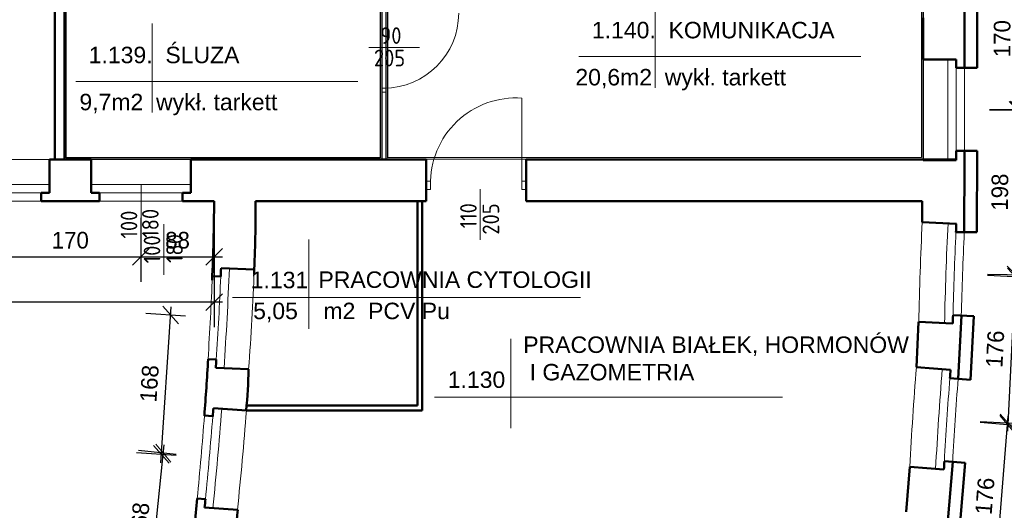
# Model space of a CAD drawing. Header units: millimetres. Extents: x -642 to 14033, y 1994 to 13520.
# Tile 39 of 72: x 9592 to 10777, y 5470 to 6060. Entities that reach past the tile are written whole.
import ezdxf

# ---------------------------------------------------------------- set-up
doc = ezdxf.new("R2010")
doc.units = ezdxf.units.MM
for name, color, linetype, lineweight in [('drzwi', 140, 'Continuous', 13), ('opisy drzwi', 40, 'Continuous', 13), ('opisy pom', 3, 'Continuous', 18), ('wymiary', 1, 'Continuous', 13), ('ściana', 4, 'Continuous', 50)]:
    doc.layers.add(name, color=color, linetype=linetype, lineweight=lineweight)
doc.layers.add('POWIERZCHNIA', color=123, linetype='Continuous', plot=False)
doc.styles.add('ISO', font='isocp.shx')
doc.styles.add('SYSTEM', font='TXT')
doc.dimstyles.new('Jacek2', dxfattribs={"dimscale": 2, "dimtxt": 10, "dimasz": 10, "dimexe": 15, "dimexo": 15, "dimgap": 5, "dimtad": 1, "dimdec": 0, "dimzin": 0, "dimdsep": 46, "dimtxsty": 'Standard', "dimblk": 'OBLIQUE', "dimcen": 0, "dimdle": 5, "dimadec": 1, "dimazin": 0, "dimtfac": 1, "dimtdec": 0, "dimtofl": 0, "dimtmove": 0, "dimatfit": 3, "dimfxl": 1, "dimtolj": 1, "dimtzin": 0, "dimarcsym": 0})

# ---------------------------------------------------------------- blocks, each defined once
blk = doc.blocks.new('_OBLIQUE')
at = {"color": 0, "linetype": 'ByBlock'}
blk.add_line((-0.5, -0.5), (0.5, 0.5), dxfattribs=at)
blk = doc.blocks.new('*D621')
at = {"layer": 'Defpoints', "color": 0, "transparency": 16777216}
for p in [(9568.1, 5851.4), (9738.1, 5851.4), (9738.1, 5774.4)]:
    blk.add_point(p, dxfattribs=at)
at = {"layer": 'wymiary', "color": 0, "lineweight": -2, "transparency": 16777216}
for p, q in [((9568.1, 5821.4), (9568.1, 5744.4)), ((9738.1, 5821.4), (9738.1, 5744.4)), ((9558.1, 5774.4), (9748.1, 5774.4))]:
    blk.add_line(p, q, dxfattribs=at)
at = {"layer": 'wymiary', "color": 0, "lineweight": -2, "transparency": 16777216, "xscale": 20, "yscale": 20, "zscale": 20, "rotation": 180.0000000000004}
blk.add_blockref('_OBLIQUE', (9568.1, 5774.4), dxfattribs=at)
at = {"layer": 'wymiary', "color": 0, "lineweight": -2, "transparency": 16777216, "xscale": 20, "yscale": 20, "zscale": 20}
blk.add_blockref('_OBLIQUE', (9738.1, 5774.4), dxfattribs=at)
at = {"layer": 'wymiary', "color": 0, "transparency": 16777216, "insert": (9653.1, 5794.4), "char_height": 20, "attachment_point": 5}
blk.add_mtext('\\A1;170', dxfattribs=at)
blk = doc.blocks.new('*D622')
at = {"layer": 'Defpoints', "color": 0, "transparency": 16777216}
for p in [(9738.1, 5851.4), (9826.2, 5841.4), (9826.2, 5774.4)]:
    blk.add_point(p, dxfattribs=at)
at = {"layer": 'wymiary', "color": 0, "lineweight": -2, "transparency": 16777216}
for p, q in [((9738.1, 5821.4), (9738.1, 5744.4)), ((9826.2, 5811.4), (9826.2, 5744.4)), ((9728.1, 5774.4), (9836.2, 5774.4))]:
    blk.add_line(p, q, dxfattribs=at)
at = {"layer": 'wymiary', "color": 0, "lineweight": -2, "transparency": 16777216, "xscale": 20, "yscale": 20, "zscale": 20, "rotation": 180.0000000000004}
blk.add_blockref('_OBLIQUE', (9738.1, 5774.4), dxfattribs=at)
at = {"layer": 'wymiary', "color": 0, "lineweight": -2, "transparency": 16777216, "xscale": 20, "yscale": 20, "zscale": 20}
blk.add_blockref('_OBLIQUE', (9826.2, 5774.4), dxfattribs=at)
at = {"layer": 'wymiary', "color": 0, "transparency": 16777216, "insert": (9782.2, 5794.4), "char_height": 20, "attachment_point": 5}
blk.add_mtext('\\A1;88', dxfattribs=at)
blk = doc.blocks.new('*D624')
at = {"layer": 'Defpoints', "color": 0, "transparency": 16777216}
for p in [(7635.9, 5841.4), (9826.2, 5841.4), (7635.9, 5719.9)]:
    blk.add_point(p, dxfattribs=at)
at = {"layer": 'wymiary', "color": 0, "lineweight": -2, "transparency": 16777216}
for p, q in [((7635.9, 5811.4), (7635.9, 5689.9)), ((9826.2, 5811.4), (9826.2, 5689.9)), ((9836.2, 5719.9), (7625.9, 5719.9))]:
    blk.add_line(p, q, dxfattribs=at)
at = {"layer": 'wymiary', "color": 0, "lineweight": -2, "transparency": 16777216, "xscale": 20, "yscale": 20, "zscale": 20}
for p, rotation in [((7635.9, 5719.9), 180.0006059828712), ((9826.2, 5719.9), 0.0006059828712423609)]:
    blk.add_blockref('_OBLIQUE', p, dxfattribs=dict(at, rotation=rotation))
at = {"layer": 'wymiary', "color": 0, "transparency": 16777216, "insert": (8731.1, 5739.9), "char_height": 20, "attachment_point": 5, "rotation": 0.0006}
blk.add_mtext('\\A1;2190', dxfattribs=at)
blk = doc.blocks.new('*D634')
at = {"layer": 'Defpoints', "color": 0, "transparency": 16777216}
for p in [(9765.1, 5538.5), (9810.4, 5533.8), (9793, 5366.7)]:
    blk.add_point(p, dxfattribs=at)
at = {"layer": 'wymiary', "color": 0, "lineweight": -2, "transparency": 16777216}
for p, q in [((9746.7, 5361.4), (9766.2, 5548.4)), ((9780.6, 5536.9), (9735.3, 5541.6)), ((9763.2, 5369.8), (9717.9, 5374.5))]:
    blk.add_line(p, q, dxfattribs=at)
at = {"layer": 'wymiary', "color": 0, "lineweight": -2, "transparency": 16777216, "xscale": 20, "yscale": 20, "zscale": 20}
for p, rotation in [((9765.1, 5538.5), 84.06345528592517), ((9747.7, 5371.4), 264.0634552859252)]:
    blk.add_blockref('_OBLIQUE', p, dxfattribs=dict(at, rotation=rotation))
at = {"layer": 'wymiary', "color": 0, "transparency": 16777216, "insert": (9736.5, 5457), "char_height": 20, "attachment_point": 5, "rotation": 84.0635}
blk.add_mtext('\\A1;168', dxfattribs=at)
blk = doc.blocks.new('*D635')
at = {"layer": 'Defpoints', "color": 0, "transparency": 16777216}
for p in [(9774, 5704.6), (9821.8, 5701.4), (9810.4, 5533.8)]:
    blk.add_point(p, dxfattribs=at)
at = {"layer": 'wymiary', "color": 0, "lineweight": -2, "transparency": 16777216}
for p, q in [((9762, 5527), (9774.7, 5714.6)), ((9791.8, 5703.4), (9744.1, 5706.6)), ((9780.5, 5535.8), (9732.8, 5539))]:
    blk.add_line(p, q, dxfattribs=at)
at = {"layer": 'wymiary', "color": 0, "lineweight": -2, "transparency": 16777216, "xscale": 20, "yscale": 20, "zscale": 20}
for p, rotation in [((9774, 5704.6), 86.12642143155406), ((9762.7, 5537), 266.1264214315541)]:
    blk.add_blockref('_OBLIQUE', p, dxfattribs=dict(at, rotation=rotation))
at = {"layer": 'wymiary', "color": 0, "transparency": 16777216, "insert": (9748.4, 5622.2), "char_height": 20, "attachment_point": 5, "rotation": 86.1264}
blk.add_mtext('\\A1;168', dxfattribs=at)
blk = doc.blocks.new('*D648')
at = {"layer": 'Defpoints', "color": 0, "transparency": 16777216}
for p in [(10718.1, 5578.1), (10781, 5572.9), (10703.8, 5402.7)]:
    blk.add_point(p, dxfattribs=at)
at = {"layer": 'wymiary', "color": 0, "lineweight": -2, "transparency": 16777216}
for p, q in [((10765.9, 5387.6), (10781.9, 5582.9)), ((10748, 5575.6), (10810.9, 5570.5)), ((10733.7, 5400.2), (10796.6, 5395.1))]:
    blk.add_line(p, q, dxfattribs=at)
at = {"layer": 'wymiary', "color": 0, "lineweight": -2, "transparency": 16777216, "xscale": 20, "yscale": 20, "zscale": 20}
for p, rotation in [((10781, 5572.9), 85.32030751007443), ((10766.7, 5397.5), 265.3203075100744)]:
    blk.add_blockref('_OBLIQUE', p, dxfattribs=dict(at, rotation=rotation))
at = {"layer": 'wymiary', "color": 0, "transparency": 16777216, "insert": (10753.9, 5486.9), "char_height": 20, "attachment_point": 5, "rotation": 85.3203}
blk.add_mtext('\\A1;176', dxfattribs=at)
blk = doc.blocks.new('*D649')
at = {"layer": 'Defpoints', "color": 0, "transparency": 16777216}
for p in [(10727, 5753.8), (10790.7, 5750.6), (10718.1, 5578.1)]:
    blk.add_point(p, dxfattribs=at)
at = {"layer": 'wymiary', "color": 0, "lineweight": -2, "transparency": 16777216}
for p, q in [((10781.3, 5564.9), (10791.2, 5760.6)), ((10757, 5752.3), (10820.6, 5749.1)), ((10748.1, 5576.6), (10811.7, 5573.3))]:
    blk.add_line(p, q, dxfattribs=at)
at = {"layer": 'wymiary', "color": 0, "lineweight": -2, "transparency": 16777216, "xscale": 20, "yscale": 20, "zscale": 20}
for p, rotation in [((10790.7, 5750.6), 87.10009927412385), ((10781.8, 5574.8), 267.1000992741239)]:
    blk.add_blockref('_OBLIQUE', p, dxfattribs=dict(at, rotation=rotation))
at = {"layer": 'wymiary', "color": 0, "transparency": 16777216, "insert": (10766.2, 5663.7), "char_height": 20, "attachment_point": 5, "rotation": 87.1001}
blk.add_mtext('\\A1;176', dxfattribs=at)
blk = doc.blocks.new('*D650')
at = {"layer": 'Defpoints', "color": 0, "transparency": 16777216}
for p in [(10729.4, 5951.8), (10793.1, 5951), (10727, 5753.8)]:
    blk.add_point(p, dxfattribs=at)
at = {"layer": 'wymiary', "color": 0, "lineweight": -2, "transparency": 16777216}
for p, q in [((10790.6, 5743.1), (10793.2, 5961)), ((10759.4, 5951.4), (10823.1, 5950.7)), ((10757, 5753.5), (10820.7, 5752.7))]:
    blk.add_line(p, q, dxfattribs=at)
at = {"layer": 'wymiary', "color": 0, "lineweight": -2, "transparency": 16777216, "xscale": 20, "yscale": 20, "zscale": 20}
for p, rotation in [((10793.1, 5951), 89.31647681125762), ((10790.7, 5753.1), 269.3164768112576)]:
    blk.add_blockref('_OBLIQUE', p, dxfattribs=dict(at, rotation=rotation))
at = {"layer": 'wymiary', "color": 0, "transparency": 16777216, "insert": (10771.9, 5852.3), "char_height": 20, "attachment_point": 5, "rotation": 89.3165}
blk.add_mtext('\\A1;198', dxfattribs=at)
blk = doc.blocks.new('*D651')
at = {"layer": 'Defpoints', "color": 0, "transparency": 16777216}
for p in [(10729.4, 6121.8), (10794.7, 6121.8), (10729.4, 5951.8)]:
    blk.add_point(p, dxfattribs=at)
at = {"layer": 'wymiary', "color": 0, "lineweight": -2, "transparency": 16777216}
for p, q in [((10794.7, 5941.8), (10794.7, 6131.8)), ((10759.4, 6121.8), (10824.7, 6121.8)), ((10759.4, 5951.8), (10824.7, 5951.8))]:
    blk.add_line(p, q, dxfattribs=at)
at = {"layer": 'wymiary', "color": 0, "lineweight": -2, "transparency": 16777216, "xscale": 20, "yscale": 20, "zscale": 20}
for p, rotation in [((10794.7, 6121.8), 90), ((10794.7, 5951.8), 270)]:
    blk.add_blockref('_OBLIQUE', p, dxfattribs=dict(at, rotation=rotation))
at = {"layer": 'wymiary', "color": 0, "transparency": 16777216, "insert": (10774.7, 6036.8), "char_height": 20, "attachment_point": 5, "rotation": 90}
blk.add_mtext('\\A1;170', dxfattribs=at)

msp = doc.modelspace()

# ---------------------------------------------------------------- linework, layer by layer
at = {"layer": 'drzwi'}
for p, q in [((10028.1, 5977.4), (10033.1, 5977.4)), ((10028.1, 5972.4), (10028.1, 5977.4)), ((10028.1, 5891.4), (10028.1, 5972.4)), ((10028.1, 5972.4), (10033.1, 5972.4)), ((10033.1, 5972.4), (10033.1, 5977.4)), ((10033.1, 5891.4), (10033.1, 5972.4)), ((10196.6, 5860.3), (10196.6, 5965.3))]:
    msp.add_line(p, q, dxfattribs=at)
for points in [[(10081.6, 5855.3), (10086.6, 5855.3), (10086.6, 5865.3), (10081.6, 5865.3)], [(10196.6, 5855.3), (10201.6, 5855.3), (10201.6, 5865.3), (10196.6, 5865.3)]]:
    msp.add_lwpolyline(points, close=True, dxfattribs=at)
for centre, radius, start, end in [((10030.6, 6067.4), 90, 270, 0), ((10189.3, 5862.9), 102.7, 85.8818, 181.4537)]:
    msp.add_arc(centre, radius, start, end, dxfattribs=at)
at = {"layer": 'opisy drzwi'}
for p, q in [((10012.4, 6026.1), (10073.3, 6026.1)), ((10679.4, 6011.8), (10679.4, 5891.8)), ((10709.4, 5891.8), (10709.4, 6011.8)), ((10719.4, 5901.8), (10719.4, 6001.8)), ((10729.4, 6001.8), (10729.4, 5901.8)), ((9823.1, 5891.4), (8980.9, 5891.4)), ((9798.1, 5891.4), (9678.1, 5891.4)), ((9508.9, 5861.4), (9628.1, 5861.4)), ((9678.9, 5861.4), (9798.1, 5861.4)), ((9738.5, 5795.9), (9738.5, 5861.4)), ((10146.6, 5795), (10146.6, 5855.9)), ((9518.1, 5851.4), (9618.1, 5851.4)), ((9688.1, 5851.4), (9788.1, 5851.4)), ((9788, 5841.4), (7634.6, 5841.4)), ((9765.9, 5752.9), (9765.9, 5813.8))]:
    msp.add_line(p, q, dxfattribs=at)
for centre, radius, start, end in [((15450.9, 5588.7), 4777.9, 177.2715, 178.7107), ((15452.1, 5588.7), 4748, 177.2715, 178.7194), ((15452.1, 5588.7), 4738, 177.3925, 178.6041), ((15452.1, 5588.7), 4728, 177.3925, 178.6041), ((5100.5, 5953.3), 4748, 356.2248, 357.6727), ((6514.8, 5886.9), 3362.1, 355.779, 357.8238), ((3501.9, 6030.1), 6328.4, 356.56993, 357.47515), ((5100.5, 5953.3), 4738, 356.3401, 357.5518), ((15434.5, 5266.1), 4777.9, 175.4884, 176.9276), ((15435.8, 5266), 4748, 175.4884, 176.9364), ((15435.8, 5266), 4738, 175.6094, 176.821), ((15435.8, 5266), 4728, 175.6094, 176.821), ((3506.1, 6084.9), 6328.4, 354.55108, 355.4563), ((5101, 5951.8), 4738, 354.3213, 355.5329), ((5101, 5951.8), 4748, 354.206, 355.6539), ((6512, 5835.7), 3362.1, 353.7601, 355.805)]:
    msp.add_arc(centre, radius, start, end, dxfattribs=at)
at = {"layer": 'opisy pom'}
for p, q in [((10357.2, 6085), (10357.2, 5977.7)), ((9751.6, 6055.1), (9751.6, 5947.9)), ((10265.2, 6015.2), (10604.7, 6015.2)), ((9659.6, 5985.3), (9999.1, 5985.3)), ((9940.2, 5795.3), (9940.2, 5688.1)), ((9848.2, 5725.6), (10267, 5725.6)), ((10183.4, 5675.8), (10183.4, 5568.6)), ((10091.5, 5606), (10510.2, 5606))]:
    msp.add_line(p, q, dxfattribs=at)
at = {"layer": 'POWIERZCHNIA'}
msp.add_lwpolyline([(10540.1, 6401), (10679.4, 6401), (10679.4, 5891.8), (10033.1, 5891.4), (10033.1, 6153.4), (10375.9, 6153.4), (10375.9, 6194.6), (10540.1, 6194.6), (10540.1, 6401)], dxfattribs=at)
for points in [[(10542.1, 6399), (10677.4, 6399), (10677.4, 5893.8), (10035.1, 5893.4), (10035.1, 6151.4), (10377.9, 6151.4), (10377.9, 6192.6), (10542.1, 6192.6)], [(9646.1, 6153.4), (10028.1, 6153.4), (10028.1, 5891.4), (9646.1, 5891.4)], [(9648.1, 6151.4), (10026.1, 6151.4), (10026.1, 5893.4), (9648.1, 5893.4)]]:
    msp.add_lwpolyline(points, close=True, dxfattribs=at)
at = {"layer": 'ściana'}
for p, q in [((9634.6, 5891.4), (9634.1, 6693.4)), ((9646.1, 5891.4), (9646.1, 6153.4)), ((10729.4, 6001.8), (10729.4, 6071.8)), ((10744.4, 6001.8), (10744.4, 6071.8)), ((10679.4, 6011.8), (10679.4, 6061.8)), ((10679.4, 6011.8), (10719.4, 6011.8)), ((10719.4, 6001.8), (10719.4, 6011.8)), ((10719.4, 6001.8), (10744.4, 6001.8)), ((10719.4, 5890.8), (10719.4, 5901.8)), ((10719.4, 5901.8), (10744.5, 5901.8)), ((10729.4, 5890.8), (10729.4, 5901.8)), ((10744, 5804.1), (10744.5, 5901.8)), ((9628.1, 5891.4), (9663.3, 5891.4)), ((9628.1, 5851.4), (9628.1, 5891.4)), ((9663.3, 5891.4), (9678.1, 5891.4)), ((9678.1, 5851.4), (9678.1, 5891.4)), ((9798, 5891.4), (9823, 5891.4)), ((9798, 5851.4), (9798, 5891.4)), ((9798, 5891.4), (10081.6, 5891.4)), ((10081.6, 5891.4), (10081.6, 5841.4)), ((10201.6, 5891.4), (10719.4, 5891.4)), ((10201.6, 5891.4), (10201.6, 5841.4)), ((10679.4, 5890.8), (10719.4, 5890.8)), ((10729, 5803.8), (10729.4, 5890.8)), ((9618.1, 5841.4), (9618.1, 5851.4)), ((9628.1, 5851.4), (9618.1, 5851.4)), ((9688.1, 5851.4), (9678.1, 5851.4)), ((9688.1, 5841.4), (9688.1, 5851.4)), ((9798, 5851.4), (9788, 5851.4)), ((9788, 5841.4), (9788, 5851.4)), ((9618.1, 5841.4), (9688.1, 5841.4)), ((9788, 5841.4), (9826.2, 5841.4)), ((9875.9, 5841.4), (10081.6, 5841.4)), ((10070.8, 5595.7), (10070.8, 5841.4)), ((10076.8, 5589.7), (10076.8, 5841.4)), ((10201.6, 5841.4), (10678.4, 5841.4)), ((10678.4, 5816.2), (10678.4, 5841.4)), ((10719.5, 5814.2), (10678.3, 5816.1)), ((10744, 5804.1), (10719.1, 5804.3)), ((10719.1, 5804.2), (10744, 5804.1)), ((9834.6, 5760.9), (9874.5, 5759.2)), ((9824.2, 5751.3), (9834.2, 5750.9)), ((10740.5, 5703.2), (10715.6, 5704.3)), ((10725.6, 5703.9), (10721.7, 5627.9)), ((10740.5, 5703.2), (10736.7, 5626.8)), ((10674.1, 5696.2), (10671.4, 5641.9)), ((10715.3, 5694.3), (10674.1, 5696.2)), ((9819.1, 5651.5), (9828.8, 5651.1)), ((9828.2, 5641.1), (9867.8, 5639.4)), ((10712.5, 5638.7), (10671.4, 5641.9)), ((10736.7, 5626.8), (10711.7, 5628.7)), ((9864.8, 5595.7), (10070.8, 5595.7)), ((9814.4, 5583.6), (9824.5, 5582.8)), ((9825.3, 5592.8), (9865.1, 5589.7)), ((9864.8, 5589.7), (10076.8, 5589.7)), ((10663.5, 5522.1), (10659.1, 5467.9)), ((10704.6, 5519), (10663.5, 5522.1)), ((10730, 5527), (10705.1, 5528.9)), ((10715.1, 5528.2), (10708.9, 5452.4)), ((10730, 5527), (10723.8, 5450.8)), ((9805.9, 5484), (9815.7, 5483.2)), ((9814.7, 5473.3), (9854.6, 5470.2))]:
    msp.add_line(p, q, dxfattribs=at)
for centre, radius, start, end in [((7348.2, 5857.5), 2478.1, 357.4283, 359.6283), ((8427.9, 5824.5), 1448.1, 357.2177, 0.6693), ((15452.1, 5588.7), 4738, 177.2714, 177.3923), ((5100.5, 5953.3), 4738, 357.5519, 357.6728), ((15452.1, 5588.7), 4738, 178.6014, 178.7224), ((5094.2, 5939.7), 4733.7, 355.6853, 356.5087), ((5100.5, 5953.3), 4738, 356.2219, 356.3428), ((9252.3, 5651.9), 615.6, 354.2015, 358.8352), ((15435.8, 5266), 4738, 175.4883, 175.6093), ((5101, 5951.8), 4738, 355.533, 355.654), ((15435.8, 5266), 4738, 176.8183, 176.9393), ((5094.2, 5939.7), 4733.7, 353.6518, 354.4751), ((5101, 5951.8), 4738, 354.203, 354.324), ((5113.7, 5934.7), 4763.6, 353.8052, 354.4042)]:
    msp.add_arc(centre, radius, start, end, dxfattribs=at)

# ---------------------------------------------------------------- texts
at = {"layer": 'opisy drzwi', "style": 'ISO'}
for s, p in [('90', (10026.2, 6030.5)), ('205', (10018.5, 6003.5))]:
    msp.add_text(s, height=20, dxfattribs=at).set_placement(p)
for s, p in [('110', (10142.3, 5808.8)), ('205', (10169.3, 5801.2)), ('100', (9733.8, 5796.5)), ('180', (9759.5, 5797.4)), ('100', (9761.5, 5766.7)), ('180', (9788.6, 5767.1))]:
    msp.add_text(s, height=20, rotation=90, dxfattribs=at).set_placement(p)
at = {"layer": 'opisy pom', "char_height": 19.8, "attachment_point": 1, "style": 'SYSTEM'}
for s, insert in [('{\\fArial|b0|i0|c238|p34;1.140.  KOMUNIKACJA}', (10280.9, 6057)), ('{\\fArial|b0|i0|c238|p34;24,0m2  wykł. tarkett antyelektr. }', (9176.4, 6026)), ('{\\fArial|b0|i0|c238|p34;1.139.  ŚLUZA}', (9675.3, 6027.1)), ('{\\fArial|b0|i0|c238|p34;20,6m2  wykł. tarkett }', (10261, 6000.4)), ('{\\fArial|b0|i0|c238|p34;9,7m2  wykł. tarkett }', (9664.1, 5970.5)), ('{\\fArial|b0|i0|c238|p34;1.131}', (9870.3, 5756.6)), ('{\\fArial|b0|i0|c238|p34;PRACOWNIA CYTOLOGII}', (9951.8, 5757)), ('{\\fArial|b0|i0|c238|p34;5,05    m2  PCV Pu}', (9873.2, 5719.4)), ('{\\fArial|b0|i0|c238|p34;PRACOWNIA BIAŁEK, HORMONÓW\\P I GAZOMETRIA}', (10198.3, 5678.8)), ('{\\fArial|b0|i0|c238|p34;1.130}', (10107.4, 5636.8))]:
    msp.add_mtext(s, dxfattribs=dict(at, insert=insert))

# ---------------------------------------------------------------- dimensions: what is measured, and where the dimension line sits
at = {"layer": 'wymiary'}
for p1, p2, distance, picture, middle in [((10729.4, 5951.8), (10729.4, 6121.8), -65.3, '*D651', (10774.7, 6036.8)), ((10727, 5753.8), (10729.4, 5951.8), -63.7, '*D650', (10771.9, 5852.3)), ((9826.2, 5841.4), (7635.9, 5841.4), 121.6, '*D624', (8731.1, 5739.9)), ((10718.1, 5578.1), (10727, 5753.8), -63.7, '*D649', (10766.2, 5663.7)), ((9810.4, 5533.8), (9821.8, 5701.4), 47.8, '*D635', (9748.4, 5622.2)), ((10703.8, 5402.7), (10718.1, 5578.1), -63.1, '*D648', (10753.9, 5486.9)), ((9793, 5366.7), (9810.4, 5533.8), 45.5, '*D634', (9736.5, 5457))]:
    dim = msp.add_aligned_dim(p1=p1, p2=p2, distance=distance, dimstyle='Jacek2', dxfattribs=at)
    dim.commit()
    dim.dimension.update_dxf_attribs({"geometry": picture, "text_midpoint": middle})
for base, p1, p2, picture, middle in [((9738.1, 5774.4), (9568.1, 5851.4), (9738.1, 5851.4), '*D621', (9653.1, 5794.4)), ((9826.2, 5774.4), (9738.1, 5851.4), (9826.2, 5841.4), '*D622', (9782.2, 5794.4))]:
    dim = msp.add_linear_dim(base=base, p1=p1, p2=p2, angle=180, dimstyle='Jacek2', override={"dimtmove": 1}, dxfattribs=at)
    dim.commit()
    dim.dimension.update_dxf_attribs({"geometry": picture, "text_midpoint": middle})

doc.saveas('drawing.dxf')
